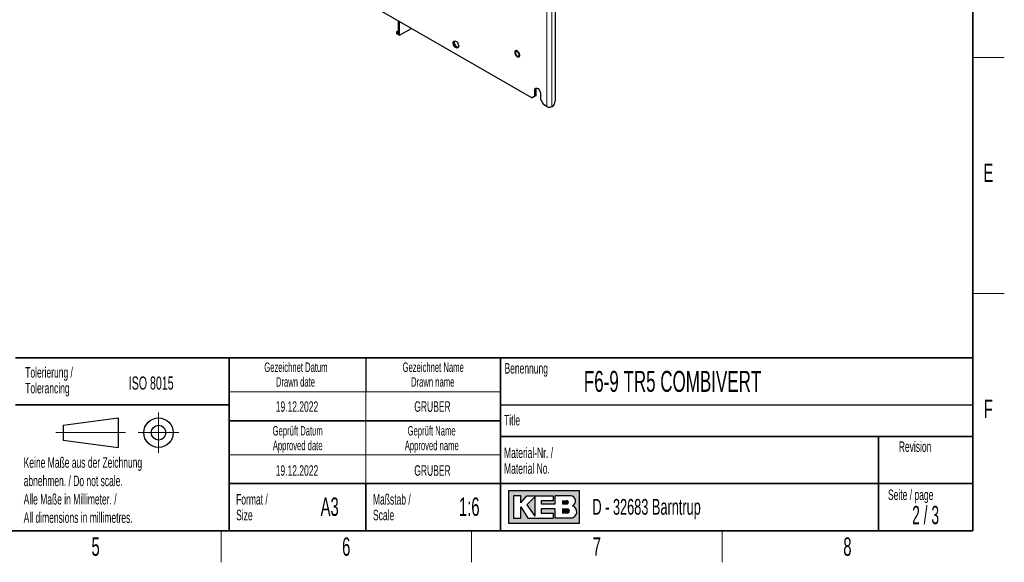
# Paper-space layout 'Blatt2' of a CAD drawing. Header units: millimetres. Extents: x 5 to 418, y 2 to 292.
# Tile 82 of 100: x 226 to 414, y 6 to 109. Entities that reach past the tile are written whole.
import ezdxf

# ---------------------------------------------------------------- set-up
doc = ezdxf.new("R2010")
doc.units = ezdxf.units.MM
doc.layers.add('SLD-0', color=7, linetype='Continuous')
doc.styles.add('SLDTEXTSTYLE0', font='TXT', dxfattribs={"width": 0.605})
doc.styles.add('SLDTEXTSTYLE1', font='TXT', dxfattribs={"width": 0.563})

psp = doc.layouts.new('Blatt2')

# ---------------------------------------------------------------- hatches: boundary and pattern name
at = {"linetype": 'Continuous'}
h = psp.add_hatch(color=7, dxfattribs=at)
h.paths.add_polyline_path([(319.519086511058, 13.45626988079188), (333.083981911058, 13.45626988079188), (333.083981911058, 19.65736492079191), (319.519086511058, 19.65736492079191)], flags=0)
edge = h.paths.add_edge_path(flags=0)
edge.add_arc((331.3188604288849, 15.61738520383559), 1.20464082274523, -81.72003226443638, 70.1709600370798, ccw=False)
edge.add_line((331.4923410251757, 14.42530131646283), (331.480008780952, 14.42519098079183))
edge.add_line((331.480008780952, 14.42519098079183), (328.4331606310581, 14.42519098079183))
edge.add_line((328.4331606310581, 14.42519098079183), (328.4331606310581, 16.16924896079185))
edge.add_line((328.4331606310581, 16.16924896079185), (325.7201815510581, 16.16924896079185))
edge.add_line((325.7201815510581, 16.16924896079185), (325.7201815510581, 15.39411208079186))
edge.add_line((325.7201815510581, 15.39411208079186), (328.0455921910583, 15.39411208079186))
edge.add_line((328.0455921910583, 15.39411208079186), (328.0455921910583, 14.42519098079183))
edge.add_line((328.0455921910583, 14.42519098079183), (323.2009866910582, 14.42519098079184))
edge.add_line((323.2009866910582, 14.42519098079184), (321.8444971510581, 16.55681740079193))
edge.add_line((321.8444971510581, 16.55681740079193), (321.8444971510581, 14.42519098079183))
edge.add_line((321.8444971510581, 14.42519098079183), (320.4880076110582, 14.42519098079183))
edge.add_line((320.4880076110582, 14.42519098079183), (320.4880076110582, 18.68844382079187))
edge.add_line((320.4880076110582, 18.68844382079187), (321.8444971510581, 18.68844382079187))
edge.add_line((321.8444971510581, 18.68844382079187), (321.8444971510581, 17.33195428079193))
edge.add_line((321.8444971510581, 17.33195428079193), (323.0072024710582, 18.68844382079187))
edge.add_line((323.0072024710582, 18.68844382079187), (328.0455921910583, 18.68844382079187))
edge.add_line((328.0455921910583, 18.68844382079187), (328.0455921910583, 17.71952272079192))
edge.add_line((328.0455921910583, 17.71952272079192), (325.7201815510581, 17.71952272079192))
edge.add_line((325.7201815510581, 17.71952272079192), (325.7201815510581, 17.13817006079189))
edge.add_line((325.7201815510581, 17.13817006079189), (328.4331606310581, 17.13817006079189))
edge.add_line((328.4331606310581, 17.13817006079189), (328.4331606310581, 18.68844382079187))
edge.add_line((328.4331606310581, 18.68844382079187), (331.4242487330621, 18.68844382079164))
edge.add_line((331.4242487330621, 18.68844382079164), (331.4256482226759, 18.68844382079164))
edge.add_line((331.4256482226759, 18.68844382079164), (331.4259454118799, 18.68845828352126))
edge.add_arc((331.2860949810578, 17.67430640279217), 1.023749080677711, -64.45894120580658, 82.14849338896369, ccw=False)
psp.add_hatch(color=7, dxfattribs=at).paths.add_polyline_path([(324.5574762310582, 14.81275942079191), (324.557476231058, 18.49465960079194), (323.0072024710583, 16.94438584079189)], flags=0)
h = psp.add_hatch(color=7, dxfattribs=at)
edge = h.paths.add_edge_path(flags=0)
edge.add_line((329.7896501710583, 17.13817006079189), (330.6013652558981, 17.13817006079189))
edge.add_arc((330.6568434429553, 17.42884639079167), 0.2959232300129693, 259.1945394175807, 460.8054605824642)
edge.add_line((330.6013652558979, 17.71952272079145), (329.7896501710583, 17.71952272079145))
edge.add_line((329.7896501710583, 17.71952272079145), (329.7896501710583, 17.13817006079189))
h = psp.add_hatch(color=7, dxfattribs=at)
edge = h.paths.add_edge_path(flags=0)
edge.add_line((329.7896501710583, 15.39411208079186), (330.7588584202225, 15.39411208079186))
edge.add_arc((330.7588584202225, 15.78168052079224), 0.3875684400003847, 270.0000000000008, 450.0000000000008)
edge.add_line((330.7588584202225, 16.16924896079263), (330.7386620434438, 16.16924896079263))
edge.add_line((330.7386620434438, 16.16924896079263), (329.7896501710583, 16.16924896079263))
edge.add_line((329.7896501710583, 16.16924896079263), (329.7896501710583, 15.39411208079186))

# ---------------------------------------------------------------- linework, layer by layer
at = {"color": 7, "linetype": 'Continuous', "lineweight": 18}
for p, q in [((326.8437774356, 92.9042852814), (326.8437774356, 222.8703645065)), ((327.7865864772, 92.9042852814), (327.7865864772, 222.8703645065)), ((298.5396897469, 109.2438873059), (298.5396897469, 106.8368431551)), ((298.1861363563, 107.040945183), (298.1861363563, 106.8678917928)), ((298.5396897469, 106.8368431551), (298.1861363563, 107.040945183)), ((298.5299266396, 107.2797791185), (298.2092952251, 107.0815283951)), ((298.2092952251, 107.0815283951), (298.5157153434, 106.9046358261)), ((298.1861363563, 106.8678917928), (298.7563438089, 106.5387180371)), ((298.5157153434, 106.9046358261), (298.5299266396, 106.913422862)), ((324.5456803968, 96.0681652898), (324.7813826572, 96.2042333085))]:
    psp.add_line(p, q, dxfattribs=at)
at = {"color": 7, "linetype": 'Continuous', "lineweight": 25}
for p, q in [((323.9564247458, 94.5711185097), (263.9701994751, 129.2004292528)), ((328.4347676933, 128.3866468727), (328.4347676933, 93.9589230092)), ((298.5299266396, 109.2495234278), (298.5299266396, 106.88894206)), ((298.7563438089, 106.5387180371), (298.7563438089, 109.1188155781)), ((298.176373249, 107.0545519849), (298.176373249, 106.8814985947)), ((298.5299266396, 107.2917389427), (298.1921764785, 107.0829034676)), ((298.7790984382, 106.5251068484), (301.0141886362, 107.8153895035)), ((298.1930412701, 106.8526302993), (298.763128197, 106.5235261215)), ((324.5456803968, 94.9113991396), (324.5456803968, 96.0681652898)), ((324.7813826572, 95.0474671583), (324.7813826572, 96.2042333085)), ((323.9564247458, 94.5711185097), (324.5456803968, 94.9113991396)), ((324.1921270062, 94.7071865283), (323.9564247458, 94.5711185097)), ((324.7813826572, 95.0474671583), (324.1921270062, 94.7071865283)), ((324.5456803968, 94.9113991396), (324.7813826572, 95.0474671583)), ((325.6063405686, 95.455859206), (325.6063405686, 94.2990930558)), ((325.6063405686, 94.2990930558), (326.1955962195, 93.2784723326)), ((326.8437774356, 92.9042852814), (326.1955962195, 93.2784723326)), ((327.7865864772, 92.9042852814), (327.8455120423, 92.938302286))]:
    psp.add_line(p, q, dxfattribs=at)
at = {"color": 7, "linetype": 'Continuous', "lineweight": 25, "flags": 128}
for points in [[(310.0499913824, 104.436348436), (310.0285092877, 104.2762151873), (309.9658033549, 104.1538576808), (309.8669536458, 104.0791885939), (309.7399683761, 104.058257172), (309.595135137, 104.0927591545), (309.4441874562, 104.1798993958), (309.299354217, 104.3126183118), (309.1723689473, 104.4801638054), (309.0735192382, 104.668962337), (309.0108133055, 104.8637185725), (308.9893312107, 105.0486545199), (309.0108133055, 105.2087877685), (309.0735192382, 105.3311452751), (309.1723689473, 105.4058143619), (309.299354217, 105.4267457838), (309.4441874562, 105.3922438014), (309.595135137, 105.3051035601), (309.7399683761, 105.172384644), (309.8669536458, 105.0048391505), (309.9658033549, 104.8160406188), (310.0285092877, 104.6212843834), (310.0499913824, 104.436348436)], [(309.9934868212, 104.1939029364), (309.9756706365, 104.1943251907), (309.8308373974, 104.2288271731), (309.6798897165, 104.3159674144), (309.5350564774, 104.4486863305), (309.4080712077, 104.616231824), (309.3092214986, 104.8050303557), (309.2465155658, 104.9997865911), (309.2250334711, 105.1847225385), (309.2465155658, 105.3448557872), (309.2815380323, 105.4271680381)], [(321.1869231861, 103.5323940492), (321.0445005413, 103.5898238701), (320.9147327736, 103.592572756), (320.8091503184, 103.540396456), (320.7371346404, 103.4379310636), (320.7050846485, 103.2942810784), (320.7158481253, 103.122210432), (320.7684686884, 102.9370083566), (320.85827077, 102.7551308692), (320.9772750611, 102.5927385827), (321.1149075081, 102.4642607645), (321.2589388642, 102.3811132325), (321.3965713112, 102.3506840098), (321.5155756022, 102.3756768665), (321.6053776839, 102.4538710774), (321.657998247, 102.5783187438), (321.6687617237, 102.7379621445), (321.6367117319, 102.9186162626), (321.5646960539, 103.104229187), (321.4591135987, 103.2783083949), (321.3293458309, 103.4253861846), (321.1869231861, 103.5323940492)], [(320.8333697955, 103.1785265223), (320.8546916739, 103.0265809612), (320.9160855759, 102.8683445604), (321.0101464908, 102.7229029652), (321.1255292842, 102.6077985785), (321.2483170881, 102.5369146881), (321.3636998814, 102.5188009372), (321.4577607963, 102.5556421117), (321.5191546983, 102.6429946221), (321.5404765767, 102.7703224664), (321.5191546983, 102.9222680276), (321.4577607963, 103.0805044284), (321.3636998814, 103.2259460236), (321.2483170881, 103.3410504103), (321.1255292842, 103.4119343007), (321.0101464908, 103.4300480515), (320.9160855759, 103.3932068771), (320.8546916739, 103.3058543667), (320.8333697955, 103.1785265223)], [(324.5456803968, 96.0681652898), (324.5671624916, 96.2282985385), (324.6298684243, 96.350656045), (324.7287181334, 96.4253251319), (324.8557034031, 96.4462565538), (325.0005366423, 96.4117545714), (325.1514843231, 96.3246143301), (325.2963175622, 96.191895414), (325.4233028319, 96.0243499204), (325.522152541, 95.8355513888), (325.5848584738, 95.6407951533), (325.6063405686, 95.455859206)], [(324.7813826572, 96.2042333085), (324.802864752, 96.3643665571), (324.8378872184, 96.4466788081)]]:
    psp.add_lwpolyline(points, dxfattribs=at)
at = {"color": 7, "linetype": 'Continuous', "lineweight": 25}
for centre, radius, start, end in [((298.2097065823, 107.0545519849), 0.0333333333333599, 121.7290602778, 180), ((298.2097065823, 106.8814985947), 0.0333333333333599, 180, 240.0026882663), ((327.1554209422, 94.0171403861), 1.280670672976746, 302.60547834, 357.3945215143), ((327.3151819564, 93.8140926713), 1.024681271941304, 242.6096722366, 297.3903277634)]:
    psp.add_arc(centre, radius, start, end, dxfattribs=at)
at = {"color": 7, "linetype": 'Continuous', "lineweight": 18}
for centre, radius, start, end in [((298.1927672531, 107.0560089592), 0.016458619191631, 185.0786699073, 246.2414710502), ((298.2374391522, 107.0385685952), 0.0513578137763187, 123.2297058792, 177.3476850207), ((298.19958861, 107.0679335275), 0.0167044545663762, 54.4734995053, 116.3415921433), ((298.1927672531, 106.882955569), 0.0164586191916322, 185.0786699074, 246.2414710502), ((298.2025015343, 106.8661032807), 0.0164626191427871, 173.7630305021, 234.9247891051), ((298.525936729, 106.9200416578), 0.018488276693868, 236.4367169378, 282.4629115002)]:
    psp.add_arc(centre, radius, start, end, dxfattribs=at)
for major_axis, ratio, start_param, end_param in [((-0.04892438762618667, 0.05312343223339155), 0.3689626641, 6.218040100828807, 7.771383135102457), ((-0.02154638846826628, 0.06893313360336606), 0.3689593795, 0.867950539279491, 1.653348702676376)]:
    psp.add_ellipse((298.5632599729, 106.8504499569), major_axis=major_axis, ratio=ratio, start_param=start_param, end_param=end_param, dxfattribs=at)
at = {"color": 7, "linetype": 'Continuous', "lineweight": 25}
psp.add_ellipse((298.7795026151, 106.5525623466), major_axis=(0.01623582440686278, 0.02911486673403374), ratio=0.5672183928, start_param=2.347685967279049, end_param=3.90102900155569, dxfattribs=at)
at = {"layer": 'SLD-0', "lineweight": 35}
for p, q in [((408, 12), (408, 282.5)), ((225.616731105, 45), (266.3304509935, 45)), ((266.3304509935, 12), (266.3304509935, 45)), ((266.3304509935, 45), (266.3304509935, 12)), ((318, 45), (266.3304509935, 45)), ((318, 45), (318, 12)), ((318, 45), (318, 40.1053465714)), ((318, 45), (408, 45)), ((318, 45), (318, 12)), ((408, 45), (408, 12)), ((225.616731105, 36), (266.3304509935, 36)), ((266.3304509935, 33), (318, 33)), ((408, 30), (318, 30)), ((390, 12), (390, 30)), ((266.3304509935, 21), (318, 21)), ((292.3304509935, 21), (292.3304509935, 12)), ((318, 21), (390, 21)), ((390, 21), (408, 21)), ((26, 12), (408, 12)), ((225.616731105, 12), (266.3304509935, 12)), ((266.3304509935, 12), (318, 12)), ((408, 12), (318, 12))]:
    psp.add_line(p, q, dxfattribs=at)
at = {"layer": 'SLD-0', "lineweight": 18}
for p, q in [((408, 102.25), (414, 102.25)), ((408, 57.25), (414, 57.25)), ((266.3304509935, 38.5), (318, 38.5)), ((292.3304509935, 38.5), (292.3304509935, 33)), ((252.8396209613, 34.5746449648), (252.8396209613, 26.8746449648)), ((292.3304509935, 33), (292.3304509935, 26.5)), ((233.2396209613, 30.7246449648), (246.5396209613, 30.7246449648)), ((248.9896209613, 30.7246449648), (256.6896209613, 30.7246449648)), ((266.3304509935, 26.5), (318, 26.5)), ((292.3304509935, 26.5), (292.3304509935, 21)), ((264.75, 6), (264.75, 12)), ((312.5, 6), (312.5, 12)), ((360.25, 6), (360.25, 12))]:
    psp.add_line(p, q, dxfattribs=at)
at = {"layer": 'SLD-0'}
for p, q in [((292.3304509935, 45), (292.3304509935, 38.5)), ((318, 36), (408, 36)), ((331.4242487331, 18.6884438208), (331.4256482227, 18.6884438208)), ((331.4256482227, 18.6884438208), (331.4259454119, 18.6884582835)), ((331.480008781, 14.4251909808), (331.4923410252, 14.4253013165))]:
    psp.add_line(p, q, dxfattribs=at)
at = {"layer": 'SLD-0', "lineweight": 25}
for p, q in [((234.6396209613, 32.1246449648), (245.1396209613, 33.5246449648)), ((234.6396209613, 32.1246449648), (234.6396209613, 29.3246449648)), ((245.1396209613, 33.5246449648), (245.1396209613, 27.9246449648)), ((234.6396209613, 29.3246449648), (245.1396209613, 27.9246449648))]:
    psp.add_line(p, q, dxfattribs=at)
at = {"layer": 'SLD-0', "linetype": 'Continuous'}
for p, q in [((333.0839819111, 19.6573649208), (319.5190865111, 19.6573649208)), ((319.5190865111, 19.6573649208), (319.5190865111, 13.4562698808)), ((333.0839819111, 13.4562698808), (333.0839819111, 19.6573649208)), ((321.8444971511, 18.6884438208), (320.4880076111, 18.6884438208)), ((320.4880076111, 18.6884438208), (320.4880076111, 14.4251909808)), ((321.8444971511, 17.3319542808), (323.0072024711, 18.6884438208)), ((321.8444971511, 17.3319542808), (321.8444971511, 18.6884438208)), ((323.0072024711, 18.6884438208), (328.0455921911, 18.6884438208)), ((324.5574762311, 18.4946596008), (323.0072024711, 16.9443858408)), ((323.0072024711, 16.9443858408), (324.5574762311, 14.8127594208)), ((324.5574762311, 18.4946596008), (324.5574762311, 14.8127594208)), ((325.7201815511, 17.7195227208), (325.7201815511, 17.1381700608)), ((328.0455921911, 17.7195227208), (325.7201815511, 17.7195227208)), ((325.7201815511, 17.1381700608), (328.4331606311, 17.1381700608)), ((328.0455921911, 18.6884438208), (328.0455921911, 17.7195227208)), ((331.4242487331, 18.6884438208), (328.4331606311, 18.6884438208)), ((328.4331606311, 17.1381700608), (328.4331606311, 18.6884438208)), ((329.7896501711, 17.7195227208), (330.6013652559, 17.7195227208)), ((329.7896501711, 17.7195227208), (329.7896501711, 17.1381700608)), ((329.7896501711, 17.1381700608), (330.6013652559, 17.1381700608)), ((331.4242487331, 18.6884438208), (331.4256482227, 18.6884438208)), ((331.4256482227, 18.6884438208), (331.4259454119, 18.6884582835)), ((321.8444971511, 14.4251909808), (321.8444971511, 16.5568174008)), ((321.8444971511, 16.5568174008), (323.2009866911, 14.4251909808)), ((325.7201815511, 16.1692489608), (325.7201815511, 15.3941120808)), ((328.4331606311, 16.1692489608), (325.7201815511, 16.1692489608)), ((325.7201815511, 15.3941120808), (328.0455921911, 15.3941120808)), ((328.0455921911, 15.3941120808), (328.0455921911, 14.4251909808)), ((328.4331606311, 14.4251909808), (328.4331606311, 16.1692489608)), ((329.7896501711, 16.1692489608), (330.7588584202, 16.1692489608)), ((329.7896501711, 16.1692489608), (329.7896501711, 15.3941120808)), ((330.7588584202, 15.3941120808), (329.7896501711, 15.3941120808)), ((330.7386620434, 16.1692489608), (330.7588584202, 16.1692489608)), ((319.5190865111, 13.4562698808), (333.0839819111, 13.4562698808)), ((320.4880076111, 14.4251909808), (321.8444971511, 14.4251909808)), ((323.2009866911, 14.4251909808), (328.0455921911, 14.4251909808)), ((331.480008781, 14.4251909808), (328.4331606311, 14.4251909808)), ((331.480008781, 14.4251909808), (331.4923410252, 14.4253013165))]:
    psp.add_line(p, q, dxfattribs=at)
at = {"layer": 'SLD-0', "lineweight": 25}
for radius in [2.799999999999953, 1.399999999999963]:
    psp.add_circle((252.8396209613, 30.7246449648), radius, dxfattribs=at)
at = {"layer": 'SLD-0', "linetype": 'Continuous'}
for centre, radius, start, end in [((330.656843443, 17.4288463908), 0.2959232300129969, 259.1945394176, 100.8054605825), ((331.2860949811, 17.6743064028), 1.023749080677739, 295.5410587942, 82.148493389), ((330.7588584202, 15.7816805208), 0.3875684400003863, 270, 90), ((331.3188604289, 15.6173852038), 1.204640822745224, 278.2799677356, 70.1709600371)]:
    psp.add_arc(centre, radius, start, end, dxfattribs=at)

# ---------------------------------------------------------------- texts
at = {"layer": 'SLD-0'}
for s, insert, char_height, attachment_point, style in [('E', (410.9815679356, 82.0010772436), 3.5, 2, 'SLDTEXTSTYLE0'), ('Tolerierung /', (227.4390961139, 43.2172116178), 2, 1, 'SLDTEXTSTYLE0'), ('Gezeichnet Datum', (279.0254468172, 44.103942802), 1.8, 2, 'SLDTEXTSTYLE0'), ('Gezeichnet Name', (305.1708434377, 44.1039425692), 1.8, 2, 'SLDTEXTSTYLE0'), ('Benennung', (318.7636716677, 43.9908879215), 2, 1, 'SLDTEXTSTYLE0'), ('ISO 8015', (247.1715762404, 41.4342036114), 2.5, 1, 'SLDTEXTSTYLE0'), ('Drawn date', (278.9302899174, 41.3039429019), 1.8, 2, 'SLDTEXTSTYLE0'), ('Drawn name', (305.0870934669, 41.303942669), 1.8, 2, 'SLDTEXTSTYLE0'), ('F6-9 TR5 COMBIVERT', (333.8826865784, 42.5045192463), 4, 1, 'SLDTEXTSTYLE0'), ('Tolerancing', (227.4390961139, 40.2172115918), 2, 1, 'SLDTEXTSTYLE0'), ('19.12.2022', (279.2203041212, 36.6989570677), 2, 2, 'SLDTEXTSTYLE0'), ('GRUBER', (305.0347663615, 36.6989570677), 2, 2, 'SLDTEXTSTYLE0'), ('F', (410.9536166, 37.0010772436), 3.5, 2, 'SLDTEXTSTYLE0'), ('Title', (318.6797653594, 34.1107265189), 2, 1, 'SLDTEXTSTYLE0'), ('Geprüft Datum', (279.349366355, 31.9851255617), 1.8, 2, 'SLDTEXTSTYLE0'), ('Geprüft Name', (304.8761939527, 31.9851255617), 1.8, 2, 'SLDTEXTSTYLE0'), ('Approved date', (279.3620221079, 29.1851256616), 1.8, 2, 'SLDTEXTSTYLE0'), ('Approved name', (304.900256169, 29.1851256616), 1.8, 2, 'SLDTEXTSTYLE0'), ('Revision', (393.8965220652, 29.0591225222), 2, 1, 'SLDTEXTSTYLE0'), ('Material-Nr. /', (318.6797653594, 27.8878268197), 2, 1, 'SLDTEXTSTYLE0'), ('Keine Maße aus der Zeichnung', (227.1404191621, 26.0307047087), 2, 1, 'SLDTEXTSTYLE0'), ('19.12.2022', (279.2203041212, 24.5048723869), 2, 2, 'SLDTEXTSTYLE0'), ('GRUBER', (305.0347663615, 24.5048723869), 2, 2, 'SLDTEXTSTYLE0'), ('Material No.', (318.6797653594, 24.8878267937), 2, 1, 'SLDTEXTSTYLE0'), ('abnehmen. / Do not scale.', (227.1404191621, 22.5307046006), 2, 1, 'SLDTEXTSTYLE0'), ('Alle Maße in Millimeter. /', (227.1404191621, 19.0307044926), 2, 1, 'SLDTEXTSTYLE0'), ('Format /', (267.6250939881, 19.0115942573), 2, 1, 'SLDTEXTSTYLE0'), ('Maßstab /', (293.7028556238, 19.0115944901), 2, 1, 'SLDTEXTSTYLE0'), ('Seite / page', (391.8390568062, 19.8830679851), 2, 1, 'SLDTEXTSTYLE0'), ('A3', (285.4514616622, 18.3608999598), 3.5, 2, 'SLDTEXTSTYLE0'), ('1:6', (312.0470038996, 18.3609001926), 3.5, 2, 'SLDTEXTSTYLE0'), ('D - 32683 Barntrup', (335.5202035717, 18.0786992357), 3, 1, 'SLDTEXTSTYLE0'), ('2 / 3', (399.0048985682, 16.7706515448), 3.5, 2, 'SLDTEXTSTYLE1'), ('All dimensions in millimetres.', (227.1404191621, 15.5307043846), 2, 1, 'SLDTEXTSTYLE0'), ('Size', (267.6250939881, 16.0115942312), 2, 1, 'SLDTEXTSTYLE0'), ('Scale', (293.7028556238, 16.011594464), 2, 1, 'SLDTEXTSTYLE0'), ('5', (240.8527123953, 10.7429955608), 3.5, 2, 'SLDTEXTSTYLE0'), ('6', (288.6027123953, 10.7429955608), 3.5, 2, 'SLDTEXTSTYLE0'), ('7', (336.3527123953, 10.7429955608), 3.5, 2, 'SLDTEXTSTYLE0'), ('8', (384.1027123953, 10.7429955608), 3.5, 2, 'SLDTEXTSTYLE0')]:
    psp.add_mtext(s, dxfattribs=dict(at, insert=insert, char_height=char_height, attachment_point=attachment_point, style=style))

doc.saveas('drawing.dxf')
